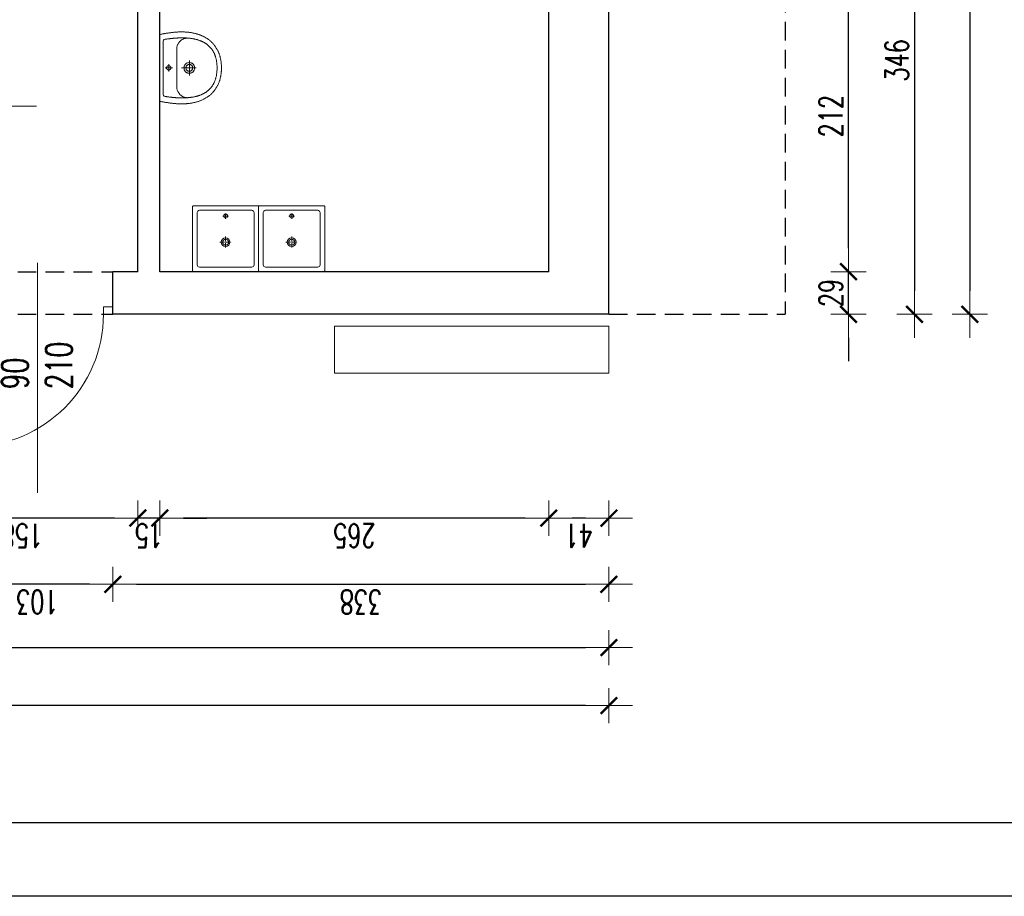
# Model space of a CAD drawing. Header units: millimetres. Extents: x -2948 to 78628, y 64669 to 215420.
# Tile 14 of 256: x 48481 to 49152, y 72947 to 73544. Entities that reach past the tile are written whole.
import ezdxf

# ---------------------------------------------------------------- set-up
doc = ezdxf.new("R2010")
doc.units = ezdxf.units.MM
for name, pattern in [('ACAD_ISO04W100', [30, 24, -3, 0, -3]), ('CENTER2', [1.125, 0.75, -0.125, 0.125, -0.125]), ('HIDDEN', [9.525, 6.35, -3.175])]:
    doc.linetypes.add(name, pattern=pattern)
doc.layers.add('FORMATKA', color=7, linetype='Continuous')
doc.layers.add('pomocnicza', color=4, linetype='Continuous')
for name, color, linetype, lineweight in [('OPIS', 2, 'Continuous', 13), ('osie', 91, 'ACAD_ISO04W100', 5), ('POMOC', 1, 'Continuous', 13), ('STOLARKA', 3, 'Continuous', 13), ('WYMIAR', 5, 'Continuous', 13), ('WYPOSAZENIE_SANITARNE', 122, 'Continuous', 5), ('ŚCIANY', 7, 'Continuous', 30)]:
    doc.layers.add(name, color=color, linetype=linetype, lineweight=lineweight)
doc.styles.add('style2', font='romans.shx', dxfattribs={"width": 0.7})
doc.dimstyles.new('100', dxfattribs={"dimscale": 80, "dimtxt": 0.2, "dimasz": 0.2, "dimexe": 1.25, "dimexo": 0.625, "dimgap": 0.05, "dimtad": 1, "dimdec": 0, "dimdsep": 46, "dimlunit": 6, "dimtxsty": 'style2', "dimblk1": 'TICK', "dimblk2": 'TICK', "dimsah": 1, "dimcen": 0.2, "dimse1": 1, "dimse2": 1, "dimclrd": 256, "dimclrt": 2, "dimadec": 0, "dimazin": 0, "dimtfac": 1, "dimtdec": 0, "dimtix": 1, "dimtmove": 1, "dimatfit": 0, "dimldrblk": 'DOTSMALL', "dimfxl": 1, "dimtolj": 1, "dimtzin": 0, "dimarcsym": 0})

# ---------------------------------------------------------------- blocks, each defined once
blk = doc.blocks.new('TICK')
at = {"color": 5}
for p, q in [((0, -0.75), (0, 0.75)), ((-1, 0), (1, 0))]:
    blk.add_line(p, q, dxfattribs=at)
at = {"const_width": 0.1}
blk.add_lwpolyline([(-0.354, -0.354), (0.354, 0.354)], dxfattribs=at)
blk = doc.blocks.new('*D681')
at = {"layer": 'Defpoints', "color": 0, "ltscale": 2, "transparency": 16777216}
for p in [(48441.6, 73364.41), (48544.6, 73364.41), (48441.6, 73159.6)]:
    blk.add_point(p, dxfattribs=at)
at = {"layer": 'WYMIAR', "lineweight": -2, "ltscale": 2, "transparency": 16777216}
blk.add_line((48528.6, 73159.6), (48457.6, 73159.6), dxfattribs=at)
at = {"layer": 'WYMIAR', "lineweight": -2, "ltscale": 2, "transparency": 16777216, "xscale": 16, "yscale": 16, "zscale": 16, "rotation": 180}
blk.add_blockref('TICK', (48441.6, 73159.6), dxfattribs=at)
at = {"layer": 'WYMIAR', "lineweight": -2, "ltscale": 2, "transparency": 16777216, "xscale": 16, "yscale": 16, "zscale": 16}
blk.add_blockref('TICK', (48544.6, 73159.6), dxfattribs=at)
at = {"layer": 'WYMIAR', "color": 2, "ltscale": 2, "transparency": 16777216, "insert": (48493.1, 73147.6), "char_height": 16, "attachment_point": 5, "rotation": 180, "style": 'style2'}
blk.add_mtext('\\A1;103', dxfattribs=at)
blk = doc.blocks.new('_DotSmall')
at = {"layer": 'OPIS', "color": 0, "const_width": 0.5}
blk.add_lwpolyline([(-0.0625, 0, 1), (0.0625, 0, 1)], format="xyb", close=True, dxfattribs=at)
blk = doc.blocks.new('*D717')
at = {"layer": 'Defpoints', "color": 0, "ltscale": 2, "transparency": 16777216}
for p in [(48544.6, 73349.91), (48882.6, 73349.91), (48882.6, 73159.6)]:
    blk.add_point(p, dxfattribs=at)
at = {"layer": 'WYMIAR', "lineweight": -2, "ltscale": 2, "transparency": 16777216}
blk.add_line((48560.6, 73159.6), (48866.6, 73159.6), dxfattribs=at)
at = {"layer": 'WYMIAR', "lineweight": -2, "ltscale": 2, "transparency": 16777216, "xscale": 16, "yscale": 16, "zscale": 16, "rotation": 180}
blk.add_blockref('TICK', (48544.6, 73159.6), dxfattribs=at)
at = {"layer": 'WYMIAR', "lineweight": -2, "ltscale": 2, "transparency": 16777216, "xscale": 16, "yscale": 16, "zscale": 16}
blk.add_blockref('TICK', (48882.6, 73159.6), dxfattribs=at)
at = {"layer": 'WYMIAR', "color": 2, "ltscale": 2, "transparency": 16777216, "insert": (48713.6, 73147.6), "char_height": 16, "attachment_point": 5, "rotation": 180, "style": 'style2'}
blk.add_mtext('\\A1;338', dxfattribs=at)
blk = doc.blocks.new('umywalka Starck X 57x57 rzut')
for p, q in [((8123.85, 1956.51, 0.03), (8123.85, 1911.51, 0.03)), ((8125.85, 1958.51, 0.03), (8170.85, 1958.51, 0.03)), ((8172.85, 1956.51, 0.03), (8172.85, 1911.51, 0.03)), ((8125.85, 1909.51, 0.03), (8170.85, 1909.51, 0.03))]:
    blk.add_line(p, q)
at = {"elevation": 0.03}
blk.add_lwpolyline([(8176.85, 1961.81, 0.414214), (8176.15, 1962.51), (8120.55, 1962.51, 0.414214), (8119.85, 1961.81), (8119.85, 1906.21, 0.414214), (8120.55, 1905.51), (8176.15, 1905.51, 0.414214), (8176.85, 1906.21)], format="xyb", close=True, dxfattribs=at)
blk.add_circle((8148.35, 1953.51, 0.03), 1.75)
at = {"linetype": 'Continuous'}
for radius in [3.75, 2.6]:
    blk.add_circle((8148.35, 1931.01, 0.03), radius, dxfattribs=at)
for centre, start, end in [((8125.85, 1956.51, 0.03), 90, 180), ((8170.85, 1956.51, 0.03), 0, 90), ((8125.85, 1911.51, 0.03), 180, 270), ((8170.85, 1911.51, 0.03), 270, 0)]:
    blk.add_arc(centre, 2, start, end)
at = {"layer": 'osie', "linetype": 'CENTER2', "ltscale": 5}
for p, q in [((8148.35, 1955.86, 0.03), (8148.35, 1951.16, 0.03)), ((8150.7, 1953.51, 0.03), (8146, 1953.51, 0.03)), ((8143.28, 1931.01, 0.03), (8153.28, 1931.01, 0.03)), ((8148.35, 1935.94, 0.03), (8148.35, 1926.09, 0.03))]:
    blk.add_line(p, q, dxfattribs=at)
blk = doc.blocks.new('A$C17BC5D8D')
at = {"layer": 'WYPOSAZENIE_SANITARNE'}
blk.add_line((3.81, -7.43), (3.81, -7.43), dxfattribs=at)
for points in [[(-2.19, 13.82), (-2.19, -8.88), (-2.19, -31.68), (-1.76, -31.78), (-1.34, -31.87), (-0.91, -31.96), (-0.47, -32.04), (-0.04, -32.12), (0.4, -32.2), (0.84, -32.27), (1.28, -32.35), (1.73, -32.42), (2.17, -32.48), (2.61, -32.55), (3.06, -32.61), (3.5, -32.67), (3.94, -32.73), (4.39, -32.79), (4.83, -32.85), (5.26, -32.91), (5.7, -32.97), (6.13, -33.02), (6.56, -33.08), (6.98, -33.13), (7.4, -33.17), (7.82, -33.21), (8.24, -33.25), (8.67, -33.28), (9.09, -33.31), (9.51, -33.34), (9.93, -33.37), (10.36, -33.39), (10.78, -33.4), (11.2, -33.42), (11.63, -33.43), (12.05, -33.44), (12.47, -33.44), (12.9, -33.44), (13.32, -33.43), (13.74, -33.43), (14.17, -33.41), (14.59, -33.4), (15.01, -33.38), (15.43, -33.35), (15.86, -33.32), (16.28, -33.29), (16.7, -33.25), (17.12, -33.21), (17.54, -33.16), (17.96, -33.11), (18.37, -33.05), (18.79, -32.99), (19.21, -32.92), (19.62, -32.85), (20.04, -32.77), (20.45, -32.69), (20.87, -32.61), (21.28, -32.51), (21.69, -32.42), (22.1, -32.31), (22.51, -32.21), (22.91, -32.09), (23.32, -31.97), (23.72, -31.85), (24.13, -31.72), (24.53, -31.58), (24.93, -31.44), (25.33, -31.29), (25.72, -31.14), (26.12, -30.98), (26.51, -30.81), (26.9, -30.64), (26.9, -30.64), (27.31, -30.45), (27.7, -30.26), (28.1, -30.06), (28.48, -29.85), (28.86, -29.64), (29.24, -29.42), (29.61, -29.19), (29.97, -28.95), (30.33, -28.71), (30.68, -28.47), (31.02, -28.21), (31.36, -27.95), (31.7, -27.68), (32.03, -27.41), (32.35, -27.13), (32.66, -26.84), (32.97, -26.55), (33.28, -26.24), (33.58, -25.94), (33.87, -25.62), (34.16, -25.3), (34.44, -24.97), (34.72, -24.63), (34.99, -24.29), (35.26, -23.93), (35.52, -23.58), (35.77, -23.21), (36.02, -22.84), (36.27, -22.46), (36.49, -22.1), (36.71, -21.74), (36.92, -21.37), (37.12, -21), (37.31, -20.62), (37.5, -20.23), (37.67, -19.84), (37.84, -19.45), (38, -19.05), (38.15, -18.65), (38.29, -18.25), (38.43, -17.84), (38.56, -17.43), (38.68, -17.01), (38.79, -16.59), (38.9, -16.17), (39, -15.75), (39.1, -15.33), (39.18, -14.9), (39.27, -14.48), (39.34, -14.05), (39.41, -13.62), (39.47, -13.19), (39.53, -12.76), (39.58, -12.33), (39.63, -11.9), (39.67, -11.47), (39.71, -11.05), (39.74, -10.62), (39.77, -10.19), (39.79, -9.77), (39.8, -9.35), (39.82, -8.93), (39.82, -8.93), (39.8, -8.51), (39.79, -8.08), (39.77, -7.66), (39.74, -7.23), (39.71, -6.81), (39.67, -6.38), (39.63, -5.95), (39.58, -5.52), (39.53, -5.09), (39.47, -4.66), (39.41, -4.23), (39.34, -3.8), (39.27, -3.38), (39.18, -2.95), (39.1, -2.52), (39, -2.1), (38.9, -1.68), (38.79, -1.26), (38.68, -0.84), (38.56, -0.43), (38.43, -0.01), (38.29, 0.39), (38.15, 0.8), (38, 1.2), (37.84, 1.6), (37.67, 1.99), (37.5, 2.38), (37.31, 2.77), (37.12, 3.14), (36.92, 3.52), (36.71, 3.89), (36.49, 4.25), (36.27, 4.61), (36.27, 4.61), (36.02, 4.99), (35.77, 5.36), (35.52, 5.72), (35.26, 6.08), (34.99, 6.43), (34.72, 6.78), (34.44, 7.11), (34.16, 7.44), (33.87, 7.77), (33.58, 8.08), (33.28, 8.39), (32.97, 8.69), (32.66, 8.99), (32.35, 9.28), (32.03, 9.56), (31.7, 9.83), (31.36, 10.1), (31.02, 10.36), (30.68, 10.61), (30.33, 10.86), (29.97, 11.1), (29.61, 11.34), (29.24, 11.56), (28.86, 11.78), (28.48, 12), (28.1, 12.2), (27.7, 12.4), (27.31, 12.6), (26.9, 12.78), (26.9, 12.78), (26.51, 12.96), (26.12, 13.12), (25.72, 13.28), (25.33, 13.44), (24.93, 13.59), (24.53, 13.73), (24.13, 13.86), (23.72, 14), (23.32, 14.12), (22.91, 14.24), (22.51, 14.35), (22.1, 14.46), (21.69, 14.56), (21.28, 14.66), (20.87, 14.75), (20.45, 14.84), (20.04, 14.92), (19.62, 15), (19.21, 15.07), (18.79, 15.14), (18.37, 15.2), (17.96, 15.25), (17.54, 15.31), (17.12, 15.35), (16.7, 15.4), (16.28, 15.43), (15.86, 15.47), (15.43, 15.5), (15.01, 15.52), (14.59, 15.54), (14.17, 15.56), (13.74, 15.57), (13.32, 15.58), (12.9, 15.59), (12.47, 15.59), (12.05, 15.58), (11.63, 15.58), (11.2, 15.57), (10.78, 15.55), (10.36, 15.53), (9.93, 15.51), (9.51, 15.49), (9.09, 15.46), (8.67, 15.43), (8.24, 15.4), (7.82, 15.36), (7.4, 15.32), (6.98, 15.27), (6.56, 15.23), (6.56, 15.23), (6.13, 15.17), (5.7, 15.11), (5.26, 15.06), (4.83, 15), (4.39, 14.94), (3.94, 14.88), (3.5, 14.82), (3.06, 14.76), (2.61, 14.69), (2.17, 14.63), (1.73, 14.56), (1.28, 14.49), (0.84, 14.42), (0.4, 14.34), (-0.04, 14.27), (-0.47, 14.18), (-0.91, 14.1), (-1.34, 14.01), (-1.76, 13.92)], [(36.8, -8.93), (36.8, -8.44), (36.78, -7.96), (36.76, -7.49), (36.73, -7.02), (36.7, -6.57), (36.66, -6.12), (36.61, -5.67), (36.56, -5.24), (36.5, -4.81), (36.44, -4.38), (36.37, -3.97), (36.29, -3.56), (36.21, -3.16), (36.12, -2.76), (36.02, -2.38), (35.92, -1.99), (35.81, -1.62), (35.7, -1.25), (35.59, -0.89), (35.46, -0.53), (35.33, -0.19), (35.2, 0.16), (35.06, 0.49), (34.92, 0.82), (34.77, 1.15), (34.61, 1.47), (34.45, 1.78), (34.29, 2.08), (34.12, 2.38), (33.95, 2.68), (33.77, 2.96), (33.58, 3.25), (33.4, 3.52), (33.2, 3.79), (33.01, 4.06), (32.8, 4.32), (32.6, 4.57), (32.39, 4.82), (32.17, 5.06), (31.95, 5.3), (31.73, 5.53), (31.5, 5.75), (31.27, 5.98), (31.04, 6.19), (30.8, 6.4), (30.56, 6.61), (30.31, 6.81), (30.06, 7), (29.81, 7.19), (29.55, 7.38), (29.29, 7.56), (29.02, 7.74), (28.76, 7.91), (28.49, 8.07), (28.21, 8.24), (27.93, 8.39), (27.65, 8.54), (27.37, 8.69), (27.09, 8.84), (26.8, 8.98), (26.5, 9.11), (26.21, 9.24), (25.91, 9.37), (25.61, 9.49), (25.31, 9.61), (25.01, 9.72), (24.7, 9.83), (24.39, 9.94), (24.08, 10.04), (23.76, 10.14), (23.45, 10.23), (23.13, 10.32), (22.81, 10.41), (22.48, 10.49), (22.16, 10.57), (21.83, 10.64), (21.5, 10.72), (21.17, 10.78), (20.84, 10.85), (20.51, 10.91), (20.18, 10.97), (19.84, 11.02), (19.5, 11.08), (19.16, 11.12), (18.82, 11.17), (18.48, 11.21), (18.14, 11.25), (17.8, 11.29), (17.45, 11.32), (17.11, 11.35), (16.76, 11.38), (16.41, 11.4), (16.06, 11.43), (15.72, 11.45), (15.37, 11.46), (15.02, 11.48), (14.67, 11.49), (14.32, 11.5), (13.97, 11.51), (13.61, 11.51), (13.26, 11.51), (12.91, 11.51), (12.56, 11.51), (12.21, 11.51), (11.86, 11.5), (11.5, 11.49), (11.15, 11.48), (10.8, 11.47), (10.45, 11.45), (10.1, 11.44), (9.75, 11.42), (9.4, 11.4), (9.05, 11.38), (8.7, 11.36), (8.36, 11.33), (8.01, 11.31), (7.66, 11.28), (7.32, 11.25), (6.97, 11.22), (6.63, 11.19), (6.29, 11.15), (5.95, 11.12), (5.61, 11.08), (5.27, 11.05), (4.93, 11.01), (4.6, 10.97), (4.26, 10.93), (3.93, 10.89), (3.6, 10.85), (3.27, 10.8), (2.94, 10.76), (2.61, 10.72), (2.29, 10.67), (1.97, 10.63), (1.65, 10.58), (1.33, 10.53), (1.33, 10.53), (0.77, 10.3), (0.38, 9.98), (0.13, 9.53), (0.01, 8.93), (-0.01, -8.93), (0.01, -26.78), (0.13, -27.38), (0.38, -27.83), (0.77, -28.16), (1.33, -28.39), (1.65, -28.43), (1.97, -28.48), (2.29, -28.52), (2.61, -28.57), (2.94, -28.61), (3.27, -28.66), (3.6, -28.7), (3.93, -28.74), (4.26, -28.78), (4.6, -28.82), (4.93, -28.86), (5.27, -28.9), (5.61, -28.93), (5.95, -28.97), (6.29, -29.01), (6.63, -29.04), (6.97, -29.07), (7.32, -29.1), (7.66, -29.13), (8.01, -29.16), (8.36, -29.18), (8.7, -29.21), (9.05, -29.23), (9.4, -29.25), (9.75, -29.27), (10.1, -29.29), (10.45, -29.31), (10.8, -29.32), (11.15, -29.33), (11.5, -29.34), (11.86, -29.35), (12.21, -29.36), (12.56, -29.36), (12.91, -29.37), (13.26, -29.37), (13.61, -29.36), (13.97, -29.36), (14.32, -29.35), (14.67, -29.34), (15.02, -29.33), (15.37, -29.32), (15.72, -29.3), (16.06, -29.28), (16.41, -29.26), (16.76, -29.23), (17.11, -29.2), (17.45, -29.17), (17.8, -29.14), (18.14, -29.1), (18.48, -29.07), (18.82, -29.02), (19.16, -28.98), (19.5, -28.93), (19.84, -28.88), (20.18, -28.82), (20.51, -28.76), (20.84, -28.7), (21.17, -28.64), (21.5, -28.57), (21.83, -28.5), (22.16, -28.42), (22.48, -28.34), (22.81, -28.26), (23.13, -28.17), (23.45, -28.08), (23.76, -27.99), (24.08, -27.89), (24.39, -27.79), (24.7, -27.68), (25.01, -27.57), (25.31, -27.46), (25.61, -27.34), (25.91, -27.22), (26.21, -27.09), (26.5, -26.96), (26.8, -26.83), (27.09, -26.69), (27.37, -26.55), (27.65, -26.4), (27.93, -26.25), (28.21, -26.09), (28.49, -25.93), (28.76, -25.76), (29.02, -25.59), (29.29, -25.41), (29.55, -25.23), (29.81, -25.05), (30.06, -24.86), (30.31, -24.66), (30.56, -24.46), (30.8, -24.26), (31.04, -24.04), (31.27, -23.83), (31.5, -23.61), (31.73, -23.38), (31.95, -23.15), (32.17, -22.91), (32.39, -22.67), (32.6, -22.42), (32.8, -22.17), (33.01, -21.91), (33.2, -21.64), (33.4, -21.37), (33.58, -21.1), (33.77, -20.82), (33.95, -20.53), (34.12, -20.24), (34.29, -19.94), (34.45, -19.63), (34.61, -19.32), (34.77, -19), (34.92, -18.68), (35.06, -18.35), (35.2, -18.01), (35.33, -17.67), (35.46, -17.32), (35.59, -16.96), (35.7, -16.6), (35.81, -16.23), (35.92, -15.86), (36.02, -15.48), (36.12, -15.09), (36.21, -14.69), (36.29, -14.29), (36.37, -13.88), (36.44, -13.47), (36.5, -13.05), (36.56, -12.62), (36.61, -12.18), (36.66, -11.74), (36.7, -11.29), (36.73, -10.83), (36.76, -10.36), (36.78, -9.89), (36.8, -9.41), (36.8, -8.93)], [(17.86, -5.33), (18.22, -5.34), (18.57, -5.38), (18.89, -5.45), (19.19, -5.54), (19.47, -5.65), (19.74, -5.79), (19.99, -5.94), (20.21, -6.11), (20.42, -6.3), (20.61, -6.5), (20.78, -6.72), (20.93, -6.95), (21.06, -7.19), (21.18, -7.44), (21.27, -7.7), (21.35, -7.97), (21.41, -8.24), (21.44, -8.51), (21.46, -8.79), (21.46, -9.07), (21.44, -9.34), (21.41, -9.62), (21.35, -9.89), (21.27, -10.15), (21.18, -10.41), (21.06, -10.66), (20.93, -10.9), (20.78, -11.13), (20.61, -11.35), (20.42, -11.55), (20.21, -11.74), (19.98, -11.91), (19.74, -12.07), (19.47, -12.2), (19.19, -12.31), (18.89, -12.41), (18.56, -12.47), (18.22, -12.51), (17.86, -12.53), (17.5, -12.51), (17.16, -12.47), (16.84, -12.41), (16.54, -12.31), (16.25, -12.2), (15.99, -12.07), (15.74, -11.91), (15.52, -11.74), (15.31, -11.55), (15.12, -11.35), (14.95, -11.13), (14.8, -10.9), (14.66, -10.66), (14.55, -10.41), (14.46, -10.15), (14.38, -9.88), (14.32, -9.61), (14.28, -9.34), (14.27, -9.06), (14.27, -8.79), (14.28, -8.51), (14.32, -8.24), (14.38, -7.97), (14.46, -7.7), (14.55, -7.44), (14.66, -7.19), (14.8, -6.95), (14.95, -6.72), (15.12, -6.5), (15.31, -6.3), (15.52, -6.11), (15.74, -5.94), (15.99, -5.79), (16.25, -5.65), (16.54, -5.54), (16.84, -5.45), (17.16, -5.38), (17.5, -5.34), (17.86, -5.33)], [(17.86, -6.63), (18.23, -6.65), (18.57, -6.72), (18.87, -6.82), (19.14, -6.97), (19.38, -7.14), (19.59, -7.35), (19.77, -7.57), (19.91, -7.82), (20.02, -8.08), (20.1, -8.36), (20.15, -8.64), (20.16, -8.93), (20.15, -9.21), (20.1, -9.5), (20.02, -9.77), (19.91, -10.03), (19.76, -10.28), (19.59, -10.51), (19.38, -10.71), (19.14, -10.89), (18.87, -11.03), (18.57, -11.14), (18.23, -11.2), (17.86, -11.23), (17.5, -11.2), (17.16, -11.14), (16.86, -11.03), (16.59, -10.89), (16.35, -10.71), (16.14, -10.51), (15.96, -10.28), (15.82, -10.03), (15.71, -9.77), (15.63, -9.5), (15.58, -9.21), (15.56, -8.93), (15.58, -8.64), (15.63, -8.36), (15.71, -8.08), (15.82, -7.82), (15.96, -7.57), (16.14, -7.35), (16.35, -7.14), (16.59, -6.97), (16.86, -6.82), (17.16, -6.72), (17.5, -6.65), (17.86, -6.63)], [(3.81, -7.43), (3.79, -7.43), (3.77, -7.43), (3.75, -7.43), (3.73, -7.43), (3.71, -7.43), (3.69, -7.43), (3.67, -7.43), (3.64, -7.44), (3.62, -7.44), (3.6, -7.44), (3.58, -7.44), (3.56, -7.45), (3.54, -7.45), (3.52, -7.46), (3.5, -7.46), (3.48, -7.46), (3.46, -7.47), (3.44, -7.47), (3.42, -7.48), (3.39, -7.49), (3.37, -7.49), (3.35, -7.5), (3.33, -7.5), (3.31, -7.51), (3.29, -7.52), (3.27, -7.53), (3.25, -7.53), (3.23, -7.54), (3.22, -7.55), (3.2, -7.56), (3.18, -7.57), (3.16, -7.58), (3.14, -7.59), (3.12, -7.6), (3.1, -7.61), (3.08, -7.62), (3.06, -7.63), (3.05, -7.64), (3.03, -7.65), (3.01, -7.66), (2.99, -7.67), (2.97, -7.68), (2.96, -7.69), (2.94, -7.71), (2.92, -7.72), (2.9, -7.73), (2.89, -7.75), (2.87, -7.76), (2.85, -7.77), (2.84, -7.79), (2.82, -7.8), (2.81, -7.81), (2.79, -7.83), (2.78, -7.84), (2.76, -7.86), (2.75, -7.87), (2.73, -7.89), (2.72, -7.9), (2.7, -7.92), (2.69, -7.93), (2.67, -7.95), (2.66, -7.97), (2.65, -7.98), (2.63, -8), (2.62, -8.02), (2.61, -8.03), (2.59, -8.05), (2.58, -8.07), (2.57, -8.08), (2.56, -8.1), (2.55, -8.12), (2.54, -8.14), (2.52, -8.16), (2.51, -8.17), (2.5, -8.19), (2.49, -8.21), (2.48, -8.23), (2.47, -8.25), (2.46, -8.27), (2.45, -8.29), (2.45, -8.31), (2.44, -8.33), (2.43, -8.35), (2.42, -8.37), (2.41, -8.39), (2.41, -8.41), (2.4, -8.43), (2.39, -8.45), (2.38, -8.47), (2.38, -8.49), (2.37, -8.51), (2.37, -8.53), (2.36, -8.55), (2.36, -8.57), (2.35, -8.59), (2.35, -8.61), (2.34, -8.63), (2.34, -8.65), (2.33, -8.67), (2.33, -8.69), (2.33, -8.71), (2.32, -8.73), (2.32, -8.76), (2.32, -8.78), (2.32, -8.8), (2.32, -8.82), (2.31, -8.84), (2.31, -8.86), (2.31, -8.88), (2.31, -8.9), (2.31, -8.92), (2.31, -8.95), (2.31, -8.97), (2.31, -8.99), (2.31, -9.01), (2.32, -9.03), (2.32, -9.05), (2.32, -9.07), (2.32, -9.09), (2.32, -9.12), (2.33, -9.14), (2.33, -9.16), (2.33, -9.18), (2.34, -9.2), (2.34, -9.22), (2.35, -9.24), (2.35, -9.26), (2.35, -9.28), (2.36, -9.3), (2.37, -9.32), (2.37, -9.34), (2.38, -9.36), (2.38, -9.38), (2.39, -9.4), (2.4, -9.42), (2.4, -9.44), (2.41, -9.46), (2.42, -9.48), (2.43, -9.5), (2.44, -9.52), (2.44, -9.54), (2.45, -9.56), (2.46, -9.58), (2.47, -9.6), (2.48, -9.62), (2.49, -9.64), (2.5, -9.66), (2.51, -9.67), (2.52, -9.69), (2.53, -9.71), (2.54, -9.73), (2.56, -9.75), (2.57, -9.77), (2.58, -9.78), (2.59, -9.8), (2.6, -9.82), (2.62, -9.83), (2.63, -9.85), (2.64, -9.87), (2.66, -9.88), (2.67, -9.9), (2.68, -9.92), (2.7, -9.93), (2.71, -9.95), (2.73, -9.96), (2.74, -9.98), (2.76, -9.99), (2.77, -10.01), (2.79, -10.02), (2.8, -10.04), (2.82, -10.05), (2.84, -10.07), (2.85, -10.08), (2.87, -10.09), (2.88, -10.11), (2.9, -10.12), (2.92, -10.13), (2.94, -10.14), (2.95, -10.16), (2.97, -10.17), (2.99, -10.18), (3.01, -10.19), (3.02, -10.2), (3.04, -10.21), (3.06, -10.22), (3.08, -10.24), (3.1, -10.25), (3.12, -10.26), (3.13, -10.27), (3.15, -10.27), (3.17, -10.28), (3.19, -10.29), (3.21, -10.3), (3.23, -10.31), (3.25, -10.32), (3.27, -10.33), (3.29, -10.33), (3.31, -10.34), (3.33, -10.35), (3.35, -10.35), (3.37, -10.36), (3.39, -10.37), (3.41, -10.37), (3.43, -10.38), (3.45, -10.38), (3.47, -10.39), (3.49, -10.39), (3.51, -10.4), (3.54, -10.4), (3.56, -10.4), (3.58, -10.41), (3.6, -10.41), (3.62, -10.41), (3.64, -10.42), (3.66, -10.42), (3.68, -10.42), (3.7, -10.42), (3.73, -10.42), (3.75, -10.43), (3.77, -10.43), (3.79, -10.43), (3.81, -10.43), (3.83, -10.43), (3.85, -10.43), (3.87, -10.43), (3.9, -10.42), (3.92, -10.42), (3.94, -10.42), (3.96, -10.42), (3.98, -10.42), (4, -10.41), (4.02, -10.41), (4.04, -10.41), (4.06, -10.41), (4.08, -10.4), (4.11, -10.4), (4.13, -10.39), (4.15, -10.39), (4.17, -10.38), (4.19, -10.38), (4.21, -10.37), (4.23, -10.37), (4.25, -10.36), (4.27, -10.36), (4.29, -10.35), (4.31, -10.34), (4.33, -10.33), (4.35, -10.33), (4.37, -10.32), (4.39, -10.31), (4.41, -10.3), (4.43, -10.29), (4.45, -10.29), (4.47, -10.28), (4.49, -10.27), (4.5, -10.26), (4.52, -10.25), (4.54, -10.24), (4.56, -10.23), (4.58, -10.22), (4.6, -10.2), (4.61, -10.19), (4.63, -10.18), (4.65, -10.17), (4.67, -10.16), (4.69, -10.15), (4.7, -10.13), (4.72, -10.12), (4.74, -10.11), (4.75, -10.09), (4.77, -10.08), (4.79, -10.07), (4.8, -10.05), (4.82, -10.04), (4.83, -10.03), (4.85, -10.01), (4.86, -10), (4.88, -9.98), (4.89, -9.97), (4.91, -9.95), (4.92, -9.93), (4.94, -9.92), (4.95, -9.9), (4.96, -9.89), (4.98, -9.87), (4.99, -9.85), (5, -9.84), (5.02, -9.82), (5.03, -9.8), (5.04, -9.79), (5.05, -9.77), (5.07, -9.75), (5.08, -9.73), (5.09, -9.71), (5.1, -9.7), (5.11, -9.68), (5.12, -9.66), (5.13, -9.64), (5.14, -9.62), (5.15, -9.6), (5.16, -9.58), (5.17, -9.57), (5.18, -9.55), (5.19, -9.53), (5.2, -9.51), (5.2, -9.49), (5.21, -9.47), (5.22, -9.45), (5.23, -9.43), (5.23, -9.41), (5.24, -9.39), (5.25, -9.37), (5.25, -9.35), (5.26, -9.33), (5.26, -9.31), (5.27, -9.29), (5.27, -9.27), (5.28, -9.24), (5.28, -9.22), (5.29, -9.2), (5.29, -9.18), (5.29, -9.16), (5.3, -9.14), (5.3, -9.12), (5.3, -9.1), (5.3, -9.08), (5.31, -9.06), (5.31, -9.03), (5.31, -9.01), (5.31, -8.99), (5.31, -8.97), (5.31, -8.95), (5.31, -8.93), (5.31, -8.91), (5.31, -8.89), (5.31, -8.86), (5.31, -8.84), (5.31, -8.82), (5.31, -8.8), (5.31, -8.78), (5.3, -8.76), (5.3, -8.74), (5.3, -8.72), (5.29, -8.7), (5.29, -8.67), (5.29, -8.65), (5.28, -8.63), (5.28, -8.61), (5.27, -8.59), (5.27, -8.57), (5.26, -8.55), (5.26, -8.53), (5.25, -8.51), (5.25, -8.49), (5.24, -8.47), (5.23, -8.45), (5.23, -8.43), (5.22, -8.41), (5.21, -8.39), (5.2, -8.37), (5.2, -8.35), (5.19, -8.33), (5.18, -8.31), (5.17, -8.29), (5.16, -8.27), (5.15, -8.25), (5.14, -8.23), (5.13, -8.22), (5.12, -8.2), (5.11, -8.18), (5.1, -8.16), (5.09, -8.14), (5.08, -8.12), (5.07, -8.11), (5.06, -8.09), (5.04, -8.07), (5.03, -8.05), (5.02, -8.04), (5.01, -8.02), (4.99, -8), (4.98, -7.99), (4.97, -7.97), (4.95, -7.95), (4.94, -7.94), (4.93, -7.92), (4.91, -7.91), (4.9, -7.89), (4.88, -7.87), (4.87, -7.86), (4.85, -7.84), (4.84, -7.83), (4.82, -7.82), (4.8, -7.8), (4.79, -7.79), (4.77, -7.77), (4.76, -7.76), (4.74, -7.75), (4.72, -7.73), (4.71, -7.72), (4.69, -7.71), (4.67, -7.7), (4.65, -7.68), (4.64, -7.67), (4.62, -7.66), (4.6, -7.65), (4.58, -7.64), (4.56, -7.63), (4.55, -7.62), (4.53, -7.61), (4.51, -7.6), (4.49, -7.59), (4.47, -7.58), (4.45, -7.57), (4.43, -7.56), (4.41, -7.55), (4.39, -7.54), (4.37, -7.54), (4.35, -7.53), (4.33, -7.52), (4.31, -7.51), (4.29, -7.51), (4.27, -7.5), (4.25, -7.49), (4.23, -7.49), (4.21, -7.48), (4.19, -7.48), (4.17, -7.47), (4.15, -7.47), (4.13, -7.46), (4.11, -7.46), (4.09, -7.45), (4.07, -7.45), (4.05, -7.44), (4.03, -7.44), (4, -7.44), (3.98, -7.44), (3.96, -7.43), (3.94, -7.43), (3.92, -7.43), (3.9, -7.43), (3.88, -7.43), (3.86, -7.43), (3.84, -7.43), (3.81, -7.43)]]:
    blk.add_lwpolyline(points, close=True, dxfattribs=at)
for points in [[(16.87, 11.37), (16.57, 11.39), (16.26, 11.39), (15.94, 11.38), (15.62, 11.34), (15.28, 11.28), (14.95, 11.2), (14.61, 11.1), (14.27, 10.99), (13.93, 10.85), (13.6, 10.7), (13.26, 10.52), (12.93, 10.33), (12.61, 10.12), (12.29, 9.89), (11.98, 9.65), (11.68, 9.38), (11.4, 9.1), (11.12, 8.81), (10.86, 8.49), (10.62, 8.16), (10.39, 7.81), (10.18, 7.45), (9.99, 7.07), (9.82, 6.67), (9.67, 6.26), (9.54, 5.83), (9.45, 5.39), (9.37, 4.93), (9.33, 4.46), (9.31, 3.97)], [(9.31, 3.97), (9.31, -8.93), (9.31, -21.83)], [(3.81, -11.36), (3.81, -6.49)], [(17.89, -3.84), (17.89, -14.02)], [(6.34, -8.93), (1.5, -8.93)], [(22.54, -8.93), (12.53, -8.93)], [(9.31, -21.83), (9.33, -22.31), (9.37, -22.78), (9.45, -23.24), (9.54, -23.68), (9.67, -24.11), (9.82, -24.52), (9.99, -24.92), (10.18, -25.3), (10.39, -25.66), (10.62, -26.01), (10.86, -26.34), (11.12, -26.66), (11.4, -26.96), (11.68, -27.24), (11.98, -27.5), (12.29, -27.75), (12.61, -27.97), (12.93, -28.18), (13.26, -28.38), (13.6, -28.55), (13.93, -28.7), (14.27, -28.84), (14.61, -28.96), (14.95, -29.05), (15.28, -29.13), (15.62, -29.19), (15.94, -29.23), (16.26, -29.25), (16.57, -29.24), (16.87, -29.22)]]:
    blk.add_lwpolyline(points, dxfattribs=at)
blk = doc.blocks.new('*D951')
at = {"layer": 'Defpoints', "color": 0, "ltscale": 2, "transparency": 16777216}
for p in [(49095.41, 73689.51), (48927.24, 73343.51), (49090.81, 73343.51)]:
    blk.add_point(p, dxfattribs=at)
at = {"layer": 'WYMIAR', "lineweight": -2, "ltscale": 2, "transparency": 16777216}
blk.add_line((49090.81, 73673.51), (49090.81, 73359.51), dxfattribs=at)
at = {"layer": 'WYMIAR', "lineweight": -2, "ltscale": 2, "transparency": 16777216, "xscale": 16, "yscale": 16, "zscale": 16}
for p, rotation in [((49090.81, 73689.51), 90), ((49090.81, 73343.51), 270)]:
    blk.add_blockref('TICK', p, dxfattribs=dict(at, rotation=rotation))
at = {"layer": 'WYMIAR', "color": 2, "ltscale": 2, "transparency": 16777216, "insert": (49078.81, 73516.51), "char_height": 16, "attachment_point": 5, "rotation": 90, "style": 'style2'}
blk.add_mtext('\\A1;346', dxfattribs=at)
blk = doc.blocks.new('*D961')
at = {"layer": 'Defpoints', "color": 0, "ltscale": 2, "transparency": 16777216}
for p in [(48441.6, 73349.91), (48544.6, 73349.91), (48441.6, 73159.6)]:
    blk.add_point(p, dxfattribs=at)
at = {"layer": 'WYMIAR', "lineweight": -2, "ltscale": 2, "transparency": 16777216}
blk.add_line((48528.6, 73159.6), (48457.6, 73159.6), dxfattribs=at)
at = {"layer": 'WYMIAR', "lineweight": -2, "ltscale": 2, "transparency": 16777216, "xscale": 16, "yscale": 16, "zscale": 16, "rotation": 180}
blk.add_blockref('TICK', (48441.6, 73159.6), dxfattribs=at)
at = {"layer": 'WYMIAR', "lineweight": -2, "ltscale": 2, "transparency": 16777216, "xscale": 16, "yscale": 16, "zscale": 16}
blk.add_blockref('TICK', (48544.6, 73159.6), dxfattribs=at)
at = {"layer": 'WYMIAR', "color": 2, "ltscale": 2, "transparency": 16777216, "insert": (48493.1, 73147.6), "char_height": 16, "attachment_point": 5, "rotation": 180, "style": 'style2'}
blk.add_mtext('\\A1;103', dxfattribs=at)
blk = doc.blocks.new('*D964')
at = {"layer": 'Defpoints', "color": 0, "ltscale": 2, "transparency": 16777216}
for p in [(48544.6, 73355.91), (48882.6, 73355.91), (48882.6, 73159.6)]:
    blk.add_point(p, dxfattribs=at)
at = {"layer": 'WYMIAR', "lineweight": -2, "ltscale": 2, "transparency": 16777216}
blk.add_line((48560.6, 73159.6), (48866.6, 73159.6), dxfattribs=at)
at = {"layer": 'WYMIAR', "lineweight": -2, "ltscale": 2, "transparency": 16777216, "xscale": 16, "yscale": 16, "zscale": 16, "rotation": 180}
blk.add_blockref('TICK', (48544.6, 73159.6), dxfattribs=at)
at = {"layer": 'WYMIAR', "lineweight": -2, "ltscale": 2, "transparency": 16777216, "xscale": 16, "yscale": 16, "zscale": 16}
blk.add_blockref('TICK', (48882.6, 73159.6), dxfattribs=at)
at = {"layer": 'WYMIAR', "color": 2, "ltscale": 2, "transparency": 16777216, "insert": (48713.6, 73147.6), "char_height": 16, "attachment_point": 5, "rotation": 180, "style": 'style2'}
blk.add_mtext('\\A1;338', dxfattribs=at)
blk = doc.blocks.new('*D965')
at = {"layer": 'Defpoints', "color": 0, "ltscale": 2, "transparency": 16777216}
for p in [(47932.6, 73376.19), (48882.6, 73376.19), (48882.6, 73116.48)]:
    blk.add_point(p, dxfattribs=at)
at = {"layer": 'WYMIAR', "lineweight": -2, "ltscale": 2, "transparency": 16777216}
blk.add_line((47948.6, 73116.48), (48866.6, 73116.48), dxfattribs=at)
at = {"layer": 'WYMIAR', "lineweight": -2, "ltscale": 2, "transparency": 16777216, "xscale": 16, "yscale": 16, "zscale": 16, "rotation": 180}
blk.add_blockref('TICK', (47932.6, 73116.48), dxfattribs=at)
at = {"layer": 'WYMIAR', "lineweight": -2, "ltscale": 2, "transparency": 16777216, "xscale": 16, "yscale": 16, "zscale": 16}
blk.add_blockref('TICK', (48882.6, 73116.48), dxfattribs=at)
at = {"layer": 'WYMIAR', "color": 2, "ltscale": 2, "transparency": 16777216, "insert": (48407.6, 73104.48), "char_height": 16, "attachment_point": 5, "rotation": 180, "style": 'style2'}
blk.add_mtext('\\A1;950', dxfattribs=at)
blk = doc.blocks.new('*D967')
at = {"layer": 'Defpoints', "color": 0, "ltscale": 2, "transparency": 16777216}
for p in [(47639.43, 75005.84), (48882.6, 73347.84), (47639.43, 73076.98)]:
    blk.add_point(p, dxfattribs=at)
at = {"layer": 'WYMIAR', "lineweight": -2, "ltscale": 2, "transparency": 16777216}
blk.add_line((48866.6, 73076.98), (47655.43, 73076.98), dxfattribs=at)
at = {"layer": 'WYMIAR', "lineweight": -2, "ltscale": 2, "transparency": 16777216, "xscale": 16, "yscale": 16, "zscale": 16, "rotation": 180}
blk.add_blockref('TICK', (47639.43, 73076.98), dxfattribs=at)
at = {"layer": 'WYMIAR', "lineweight": -2, "ltscale": 2, "transparency": 16777216, "xscale": 16, "yscale": 16, "zscale": 16}
blk.add_blockref('TICK', (48882.6, 73076.98), dxfattribs=at)
at = {"layer": 'WYMIAR', "color": 2, "ltscale": 2, "transparency": 16777216, "insert": (48261.01, 73064.98), "char_height": 16, "attachment_point": 5, "rotation": 180, "style": 'style2'}
blk.add_mtext('\\A1;1\xa0243', dxfattribs=at)
blk = doc.blocks.new('*D1006')
at = {"layer": 'Defpoints', "color": 0, "ltscale": 2, "transparency": 16777216}
for p in [(48998.18, 83010.51), (48998.18, 73343.51), (49128.54, 73343.51)]:
    blk.add_point(p, dxfattribs=at)
at = {"layer": 'WYMIAR', "lineweight": -2, "ltscale": 2, "transparency": 16777216}
blk.add_line((49128.54, 82994.51), (49128.54, 73359.51), dxfattribs=at)
at = {"layer": 'WYMIAR', "lineweight": -2, "ltscale": 2, "transparency": 16777216, "xscale": 16, "yscale": 16, "zscale": 16}
for p, rotation in [((49128.54, 83010.51), 90), ((49128.54, 73343.51), 270)]:
    blk.add_blockref('TICK', p, dxfattribs=dict(at, rotation=rotation))
at = {"layer": 'WYMIAR', "color": 2, "ltscale": 2, "transparency": 16777216, "insert": (49116.54, 78177.01), "char_height": 16, "attachment_point": 5, "rotation": 90, "style": 'style2'}
blk.add_mtext('\\A1;9\xa0667', dxfattribs=at)
blk = doc.blocks.new('*D1007')
at = {"layer": 'Defpoints', "color": 0, "ltscale": 2, "transparency": 16777216}
for p in [(48841.6, 73372.51), (49045.85, 73372.51), (48882.6, 73343.51)]:
    blk.add_point(p, dxfattribs=at)
at = {"layer": 'WYMIAR', "lineweight": -2, "ltscale": 2, "transparency": 16777216}
for p, q in [((49045.85, 73388.51), (49045.85, 73404.51)), ((49045.85, 73343.51), (49045.85, 73372.51)), ((49045.85, 73327.51), (49045.85, 73311.51))]:
    blk.add_line(p, q, dxfattribs=at)
at = {"layer": 'WYMIAR', "lineweight": -2, "ltscale": 2, "transparency": 16777216, "xscale": 16, "yscale": 16, "zscale": 16}
for p, rotation in [((49045.85, 73372.51), 270), ((49045.85, 73343.51), 90)]:
    blk.add_blockref('TICK', p, dxfattribs=dict(at, rotation=rotation))
at = {"layer": 'WYMIAR', "color": 2, "ltscale": 2, "transparency": 16777216, "insert": (49033.85, 73358.01), "char_height": 16, "attachment_point": 5, "rotation": 90, "style": 'style2'}
blk.add_mtext('\\A1;29', dxfattribs=at)
blk = doc.blocks.new('*D1077')
at = {"layer": 'Defpoints', "color": 0, "ltscale": 2, "transparency": 16777216}
for p in [(48841.6, 73405.19), (48882.6, 73376.19), (48841.6, 73204.73)]:
    blk.add_point(p, dxfattribs=at)
at = {"layer": 'WYMIAR', "lineweight": -2, "ltscale": 2, "transparency": 16777216}
blk.add_line((48866.6, 73204.73), (48857.6, 73204.73), dxfattribs=at)
at = {"layer": 'WYMIAR', "lineweight": -2, "ltscale": 2, "transparency": 16777216, "xscale": 16, "yscale": 16, "zscale": 16, "rotation": 180}
blk.add_blockref('TICK', (48841.6, 73204.73), dxfattribs=at)
at = {"layer": 'WYMIAR', "lineweight": -2, "ltscale": 2, "transparency": 16777216, "xscale": 16, "yscale": 16, "zscale": 16}
blk.add_blockref('TICK', (48882.6, 73204.73), dxfattribs=at)
at = {"layer": 'WYMIAR', "color": 2, "ltscale": 2, "transparency": 16777216, "insert": (48862.1, 73192.73), "char_height": 16, "attachment_point": 5, "rotation": 180, "style": 'style2'}
blk.add_mtext('\\A1;41', dxfattribs=at)
blk = doc.blocks.new('*D1078')
at = {"layer": 'Defpoints', "color": 0, "ltscale": 2, "transparency": 16777216}
for p in [(48576.6, 73405.19), (48841.6, 73405.19), (48576.6, 73204.73)]:
    blk.add_point(p, dxfattribs=at)
at = {"layer": 'WYMIAR', "lineweight": -2, "ltscale": 2, "transparency": 16777216}
blk.add_line((48825.6, 73204.73), (48592.6, 73204.73), dxfattribs=at)
at = {"layer": 'WYMIAR', "lineweight": -2, "ltscale": 2, "transparency": 16777216, "xscale": 16, "yscale": 16, "zscale": 16, "rotation": 180}
blk.add_blockref('TICK', (48576.6, 73204.73), dxfattribs=at)
at = {"layer": 'WYMIAR', "lineweight": -2, "ltscale": 2, "transparency": 16777216, "xscale": 16, "yscale": 16, "zscale": 16}
blk.add_blockref('TICK', (48841.6, 73204.73), dxfattribs=at)
at = {"layer": 'WYMIAR', "color": 2, "ltscale": 2, "transparency": 16777216, "insert": (48709.1, 73192.73), "char_height": 16, "attachment_point": 5, "rotation": 180, "style": 'style2'}
blk.add_mtext('\\A1;265', dxfattribs=at)
blk = doc.blocks.new('*D1079')
at = {"layer": 'Defpoints', "color": 0, "ltscale": 2, "transparency": 16777216}
for p in [(48561.6, 73405.19), (48576.6, 73405.19), (48561.6, 73204.73)]:
    blk.add_point(p, dxfattribs=at)
at = {"layer": 'WYMIAR', "lineweight": -2, "ltscale": 2, "transparency": 16777216}
for p, q in [((48545.6, 73204.73), (48529.6, 73204.73)), ((48576.6, 73204.73), (48561.6, 73204.73)), ((48592.6, 73204.73), (48608.6, 73204.73))]:
    blk.add_line(p, q, dxfattribs=at)
at = {"layer": 'WYMIAR', "lineweight": -2, "ltscale": 2, "transparency": 16777216, "xscale": 16, "yscale": 16, "zscale": 16}
blk.add_blockref('TICK', (48561.6, 73204.73), dxfattribs=at)
at = {"layer": 'WYMIAR', "lineweight": -2, "ltscale": 2, "transparency": 16777216, "xscale": 16, "yscale": 16, "zscale": 16, "rotation": 180}
blk.add_blockref('TICK', (48576.6, 73204.73), dxfattribs=at)
at = {"layer": 'WYMIAR', "color": 2, "ltscale": 2, "transparency": 16777216, "insert": (48569.1, 73192.73), "char_height": 16, "attachment_point": 5, "rotation": 180, "style": 'style2'}
blk.add_mtext('\\A1;15', dxfattribs=at)
blk = doc.blocks.new('*D1080')
at = {"layer": 'Defpoints', "color": 0, "ltscale": 2, "transparency": 16777216}
for p in [(48403.6, 73405.19), (48561.6, 73405.19), (48403.6, 73204.73)]:
    blk.add_point(p, dxfattribs=at)
at = {"layer": 'WYMIAR', "lineweight": -2, "ltscale": 2, "transparency": 16777216}
blk.add_line((48545.6, 73204.73), (48419.6, 73204.73), dxfattribs=at)
at = {"layer": 'WYMIAR', "lineweight": -2, "ltscale": 2, "transparency": 16777216, "xscale": 16, "yscale": 16, "zscale": 16, "rotation": 180}
blk.add_blockref('TICK', (48403.6, 73204.73), dxfattribs=at)
at = {"layer": 'WYMIAR', "lineweight": -2, "ltscale": 2, "transparency": 16777216, "xscale": 16, "yscale": 16, "zscale": 16}
blk.add_blockref('TICK', (48561.6, 73204.73), dxfattribs=at)
at = {"layer": 'WYMIAR', "color": 2, "ltscale": 2, "transparency": 16777216, "insert": (48482.6, 73192.73), "char_height": 16, "attachment_point": 5, "rotation": 180, "style": 'style2'}
blk.add_mtext('\\A1;158', dxfattribs=at)
blk = doc.blocks.new('*D1188')
at = {"layer": 'Defpoints', "color": 0, "ltscale": 2, "transparency": 16777216}
for p in [(48841.6, 73584.51), (49045.85, 73584.51), (48841.6, 73372.51)]:
    blk.add_point(p, dxfattribs=at)
at = {"layer": 'WYMIAR', "lineweight": -2, "ltscale": 2, "transparency": 16777216}
blk.add_line((49045.85, 73388.51), (49045.85, 73568.51), dxfattribs=at)
at = {"layer": 'WYMIAR', "lineweight": -2, "ltscale": 2, "transparency": 16777216, "xscale": 16, "yscale": 16, "zscale": 16}
for p, rotation in [((49045.85, 73584.51), 90), ((49045.85, 73372.51), 270)]:
    blk.add_blockref('TICK', p, dxfattribs=dict(at, rotation=rotation))
at = {"layer": 'WYMIAR', "color": 2, "ltscale": 2, "transparency": 16777216, "insert": (49033.85, 73478.51), "char_height": 16, "attachment_point": 5, "rotation": 90, "style": 'style2'}
blk.add_mtext('\\A1;212', dxfattribs=at)

msp = doc.modelspace()

# ---------------------------------------------------------------- linework, layer by layer
at = {"layer": 'FORMATKA', "ltscale": 2}
for points in [[(49661.19, 83447.1), (49661.19, 72947.1), (46691.19, 72947.1), (46691.19, 83447.1)], [(46741.19, 72997.1), (46741.19, 83392.13), (49611.19, 83392.13), (49611.19, 72997.1)]]:
    msp.add_lwpolyline(points, close=True, dxfattribs=at)
at = {"layer": 'POMOC'}
for p, q in [((48492.45, 73485.3), (48381.36, 73485.3)), ((48493.1, 73221.94), (48493.1, 73378.51)), ((48882.6, 73335.51), (48695.6, 73335.51)), ((48695.6, 73303.51), (48695.6, 73335.51)), ((48882.6, 73335.51), (48882.6, 73303.51)), ((48882.6, 73303.51), (48695.6, 73303.51))]:
    msp.add_line(p, q, dxfattribs=at)
at = {"layer": 'pomocnicza', "linetype": 'HIDDEN', "ltscale": 2}
for p, q in [((49002.6, 83010.51), (49002.6, 73343.51)), ((48441.6, 73372.51), (48544.6, 73372.51)), ((48441.6, 73343.51), (48544.6, 73343.51)), ((48882.6, 73343.51), (49002.6, 73343.51))]:
    msp.add_line(p, q, dxfattribs=at)
at = {"layer": 'STOLARKA'}
for p, q in [((48538.1, 73343.51), (48538.1, 73348.51)), ((48538.1, 73348.51), (48544.6, 73348.51)), ((48538.1, 73343.51), (48544.6, 73343.51))]:
    msp.add_line(p, q, dxfattribs=at)
at = {"layer": 'STOLARKA', "ltscale": 2}
msp.add_arc((48448.1, 73343.51), 90, 270, 0, dxfattribs=at)
at = {"layer": 'ŚCIANY', "ltscale": 2}
for p, q in [((48561.6, 73372.51), (48561.6, 73918.51)), ((48882.6, 73374.51), (48882.6, 73689.51)), ((48576.6, 73372.51), (48576.6, 73584.51)), ((48841.6, 73372.51), (48841.6, 73584.51)), ((48882.6, 73343.51), (48882.6, 73374.51)), ((48544.6, 73343.51), (48544.6, 73372.51)), ((48561.6, 73372.51), (48544.6, 73372.51)), ((48841.6, 73372.51), (48576.6, 73372.51)), ((48882.6, 73343.51), (48544.6, 73343.51))]:
    msp.add_line(p, q, dxfattribs=at)

# ---------------------------------------------------------------- block references
at = {"layer": 'WYPOSAZENIE_SANITARNE'}
msp.add_blockref('A$C17BC5D8D', (48578.79, 73520.3), dxfattribs=at)
at = {"layer": 'WYPOSAZENIE_SANITARNE', "extrusion": (0, 0, -1), "xscale": -0.7894736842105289, "yscale": 0.7894736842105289, "zscale": -0.7894736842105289, "rotation": 359.9999890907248}
for p in [(-42188.5, 71868.16, 0.02), (-42233.5, 71868.16, 0.02)]:
    msp.add_blockref('umywalka Starck X 57x57 rzut', p, dxfattribs=at)

# ---------------------------------------------------------------- texts
at = {"layer": 'OPIS', "linetype": 'Continuous', "ltscale": 0.2, "insert": (48468.81, 73292.4), "char_height": 18, "width": 280.1371, "attachment_point": 1, "rotation": 89.99152, "style": 'style2'}
msp.add_mtext('90\\P210', dxfattribs=at)

# ---------------------------------------------------------------- dimensions: what is measured, and where the dimension line sits
at = {"layer": 'WYMIAR', "ltscale": 2}
for base, p1, p2, angle, picture, middle in [((49128.54, 73343.51), (48998.18, 83010.51), (48998.18, 73343.51), 90, '*D1006', (49116.54, 78177.01)), ((47639.43, 73076.98), (48882.6, 73347.84), (47639.43, 75005.84), 180, '*D967', (48261.01, 73064.98)), ((49090.81, 73343.51), (49095.41, 73689.51), (48927.24, 73343.51), 90, '*D951', (49078.81, 73516.51)), ((49045.85, 73584.51), (48841.6, 73372.51), (48841.6, 73584.51), 90, '*D1188', (49033.85, 73478.51)), ((48403.6, 73204.73), (48561.6, 73405.19), (48403.6, 73405.19), 180, '*D1080', (48482.6, 73192.73)), ((48561.6, 73204.73), (48576.6, 73405.19), (48561.6, 73405.19), 180, '*D1079', (48569.1, 73192.73)), ((48576.6, 73204.73), (48841.6, 73405.19), (48576.6, 73405.19), 180, '*D1078', (48709.1, 73192.73)), ((48841.6, 73204.73), (48882.6, 73376.19), (48841.6, 73405.19), 180, '*D1077', (48862.1, 73192.73)), ((49045.85, 73372.51), (48882.6, 73343.51), (48841.6, 73372.51), 90, '*D1007', (49033.85, 73358.01)), ((48441.6, 73159.6), (48544.6, 73364.41), (48441.6, 73364.41), 180, '*D681', (48493.1, 73147.6)), ((48441.6, 73159.6), (48544.6, 73349.91), (48441.6, 73349.91), 180, '*D961', (48493.1, 73147.6))]:
    dim = msp.add_linear_dim(base=base, p1=p1, p2=p2, angle=angle, dimstyle='100', dxfattribs=at)
    dim.commit()
    dim.dimension.update_dxf_attribs({"geometry": picture, "text_midpoint": middle})
for p1, p2, distance, picture, middle in [((47932.6, 73376.19), (48882.6, 73376.19), -259.71, '*D965', (48407.6, 73104.48)), ((48544.6, 73355.91), (48882.6, 73355.91), -196.3, '*D964', (48713.6, 73147.6)), ((48544.6, 73349.91), (48882.6, 73349.91), -190.3, '*D717', (48713.6, 73147.6))]:
    dim = msp.add_aligned_dim(p1=p1, p2=p2, distance=distance, dimstyle='100', dxfattribs=at)
    dim.commit()
    dim.dimension.update_dxf_attribs({"geometry": picture, "text_midpoint": middle})

doc.saveas('drawing.dxf')
